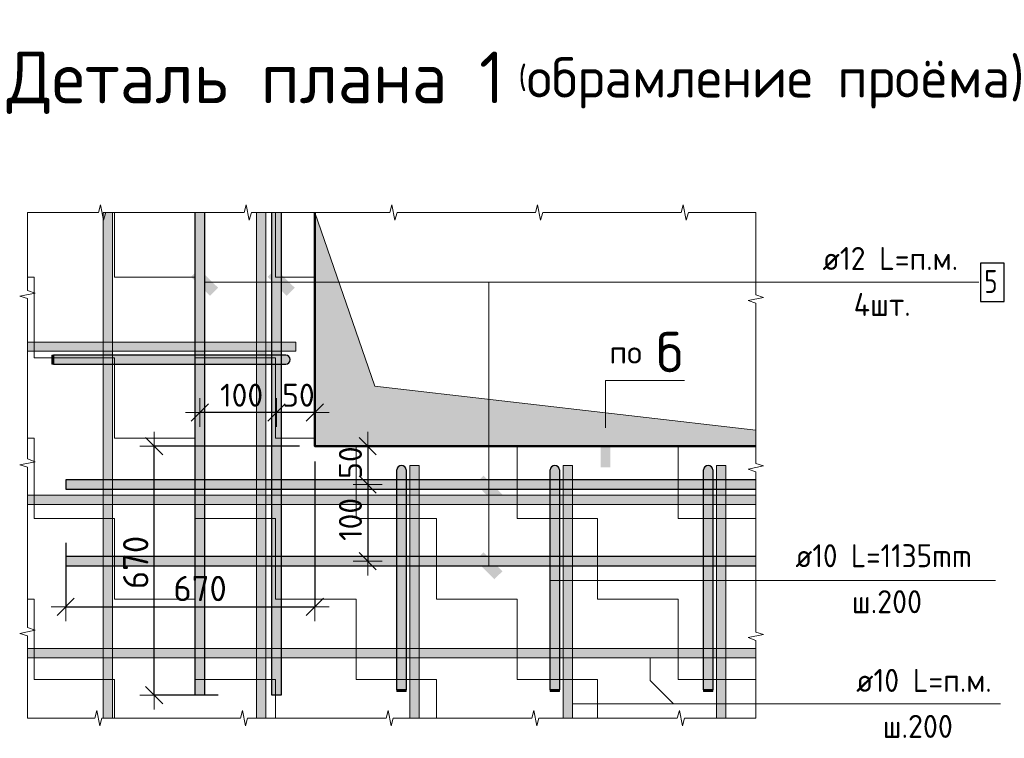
# Model space of a CAD drawing. Header units: metres. Extents: x -38 to 86, y -15 to 21.
# Tile 96 of 103: x 73.796 to 75.081, y 8.008 to 8.946. Entities that reach past the tile are written whole.
import ezdxf

# ---------------------------------------------------------------- set-up
doc = ezdxf.new("R2010")
doc.units = ezdxf.units.M
doc.header["$PDMODE"] = 65
doc.layers.add('XR$4$_3898', color=7, linetype='Continuous')
for name, color, linetype, lineweight in [('XR$4$Арм. стержнями нижней зоны', 180, 'Continuous', 35), ('XR$4$Арм.стержн. Арматура края', 96, 'Continuous', 35), ('XR$4$Арм.стержн. Доп. арматура', 180, 'Continuous', 35), ('XR$4$Размерная линия_ общее', 7, 'Continuous', 13), ('XR$4$Текст_ общее_1', 7, 'Continuous', 13)]:
    doc.layers.add(name, color=color, linetype=linetype, lineweight=lineweight)
doc.styles.add('ISOCPEUR', font='txt')
doc.dimstyles.new('DIMSTYLE_17', dxfattribs={"dimtxt": 0.03, "dimasz": 0.0375, "dimexe": 0, "dimexo": 1e-06, "dimgap": 0.015, "dimtad": 2, "dimdec": 0, "dimlfac": 1000, "dimrnd": 1, "dimzin": 12, "dimdsep": 46, "dimtxsty": 'ISOCPEUR', "dimblk1": 'ALL_ML_STRICH', "dimblk2": 'ALL_ML_STRICH', "dimsah": 1, "dimcen": 0, "dimse1": 1, "dimse2": 1, "dimclrd": 7, "dimclre": 256, "dimclrt": 7, "dimadec": 0, "dimazin": 0, "dimtfac": 1, "dimtdec": 0, "dimtix": 1, "dimtmove": 2, "dimatfit": 3, "dimfxl": 0, "dimtvp": 1.2, "dimtzin": 0, "dimlwd": 0, "dimlwe": -3, "dimarcsym": 0})
doc.dimstyles.new('DIMSTYLE_18', dxfattribs={"dimtxt": 0.03, "dimasz": 0.0375, "dimexe": 0, "dimexo": 1e-06, "dimgap": 0.015, "dimtad": 2, "dimdec": 0, "dimlfac": 1000, "dimrnd": 1, "dimzin": 12, "dimdsep": 46, "dimtxsty": 'ISOCPEUR', "dimblk1": 'ALL_ML_STRICH', "dimblk2": 'ALL_ML_STRICH', "dimsah": 1, "dimcen": 0, "dimse1": 1, "dimse2": 1, "dimclrd": 7, "dimclre": 256, "dimclrt": 7, "dimadec": 0, "dimazin": 0, "dimtfac": 1, "dimtdec": 0, "dimtix": 1, "dimtmove": 2, "dimatfit": 3, "dimfxl": 0, "dimtzin": 0, "dimlwd": 0, "dimlwe": -3, "dimarcsym": 0})
doc.dimstyles.new('DIMSTYLE_19', dxfattribs={"dimtxt": 0.03, "dimasz": 0.0375, "dimexe": 0, "dimexo": 1e-06, "dimgap": 0.015, "dimtad": 2, "dimdec": 0, "dimlfac": 1000, "dimrnd": 1, "dimzin": 12, "dimdsep": 46, "dimtxsty": 'ISOCPEUR', "dimblk1": 'ALL_ML_STRICH', "dimblk2": 'ALL_ML_STRICH', "dimsah": 1, "dimcen": 0, "dimse1": 1, "dimse2": 1, "dimclrd": 7, "dimclre": 256, "dimclrt": 7, "dimadec": 0, "dimazin": 0, "dimtfac": 1, "dimtdec": 0, "dimtix": 1, "dimtmove": 2, "dimatfit": 3, "dimfxl": 0, "dimtvp": 1.2, "dimtzin": 0, "dimlwd": 0, "dimlwe": -3, "dimarcsym": 0})
doc.dimstyles.new('DIMSTYLE_20', dxfattribs={"dimtxt": 0.03, "dimasz": 0.0375, "dimexe": 0, "dimexo": 1e-06, "dimgap": 0.015, "dimtad": 2, "dimdec": 0, "dimlfac": 1000, "dimrnd": 1, "dimzin": 12, "dimdsep": 46, "dimtxsty": 'ISOCPEUR', "dimblk1": 'ALL_ML_STRICH', "dimblk2": 'ALL_ML_STRICH', "dimsah": 1, "dimcen": 0, "dimse1": 1, "dimse2": 1, "dimclrd": 7, "dimclre": 256, "dimclrt": 7, "dimadec": 0, "dimazin": 0, "dimtfac": 1, "dimtdec": 0, "dimtix": 1, "dimtmove": 2, "dimatfit": 3, "dimfxl": 0, "dimtzin": 0, "dimlwd": 0, "dimlwe": -3, "dimarcsym": 0})
doc.dimstyles.new('DIMSTYLE_8', dxfattribs={"dimtxt": 0.033, "dimasz": 0.0375, "dimexe": 0, "dimexo": 0, "dimgap": 0.0165, "dimtad": 2, "dimdec": 0, "dimlfac": 1000, "dimrnd": 1, "dimzin": 12, "dimdsep": 46, "dimtxsty": 'ISOCPEUR', "dimblk1": 'ALL_ML_STRICH', "dimblk2": 'ALL_ML_STRICH', "dimsah": 1, "dimcen": 0, "dimclrd": 7, "dimclre": 256, "dimclrt": 7, "dimadec": 0, "dimazin": 0, "dimtfac": 1, "dimtdec": 0, "dimtix": 1, "dimtmove": 2, "dimatfit": 3, "dimfxl": 0, "dimtzin": 0, "dimlwd": 0, "dimlwe": -3, "dimarcsym": 0})

# ---------------------------------------------------------------- blocks, each defined once
blk = doc.blocks.new('СЛОЖНЫЙ_ОБЪЕКТ_12')
at = {"linetype": 'Continuous', "lineweight": 13, "transparency": 33554687}
blk.add_hatch(color=7, dxfattribs=at).paths.add_polyline_path([(74.1174, 8.0346), (74.1174, 8.6946), (74.1054, 8.6946), (74.1054, 8.0346)])
at = {"color": 7, "linetype": 'Continuous', "lineweight": 13, "transparency": 33554687}
blk.add_lwpolyline([(74.1174, 8.0346), (74.1174, 8.6946), (74.1054, 8.6946), (74.1054, 8.0346), (74.1174, 8.0346)], close=True, dxfattribs=at)
blk = doc.blocks.new('СЛОЖНЫЙ_ОБЪЕКТ_13')
at = {"linetype": 'Continuous', "lineweight": 13, "transparency": 33554687}
blk.add_hatch(color=7, dxfattribs=at).paths.add_polyline_path([(73.9174, 8.0346), (73.9174, 8.6946), (73.9054, 8.6946), (73.9054, 8.0346)])
at = {"color": 7, "linetype": 'Continuous', "lineweight": 13, "transparency": 33554687}
blk.add_lwpolyline([(73.9174, 8.0346), (73.9174, 8.6946), (73.9054, 8.6946), (73.9054, 8.0346), (73.9174, 8.0346)], close=True, dxfattribs=at)
blk = doc.blocks.new('ЭЛЕМЕНТ_УЗОРА_6')
at = {"color": 7, "linetype": 'Continuous', "lineweight": 13, "transparency": 33554687}
for p, q in [((73.8064, 8.6946), (73.8064, 8.6946)), ((74.7564, 8.6946), (74.7564, 8.6946)), ((73.8064, 8.0346), (73.8064, 8.0346)), ((74.7564, 8.0346), (74.7564, 8.0346)), ((74.7564, 8.0346), (74.7564, 8.0346))]:
    blk.add_line(p, q, dxfattribs=at)
for points in [[(73.8064, 8.6946), (73.8993, 8.6946), (73.9019, 8.7046), (73.9056, 8.6846), (73.9086, 8.6946), (73.9964, 8.6946)], [(73.9964, 8.6946), (74.0893, 8.6946), (74.0919, 8.7046), (74.0956, 8.6846), (74.0986, 8.6946), (74.1864, 8.6946)], [(74.1864, 8.6946), (74.2793, 8.6946), (74.2819, 8.7046), (74.2856, 8.6846), (74.2886, 8.6946), (74.3764, 8.6946)], [(74.3764, 8.6946), (74.4693, 8.6946), (74.4719, 8.7046), (74.4756, 8.6846), (74.4786, 8.6946), (74.5664, 8.6946)], [(74.5664, 8.6946), (74.6593, 8.6946), (74.6619, 8.7046), (74.6656, 8.6846), (74.6686, 8.6946), (74.7564, 8.6946)], [(73.8064, 8.4746), (73.8064, 8.5822), (73.7964, 8.5853), (73.8164, 8.5894), (73.8064, 8.593), (73.8064, 8.6946), (73.8064, 8.6946)], [(74.7564, 8.6946), (74.7564, 8.6946), (74.7564, 8.587), (74.7664, 8.5839), (74.7464, 8.5798), (74.7564, 8.5762), (74.7564, 8.4746)], [(73.8064, 8.2546), (73.8064, 8.3622), (73.7964, 8.3653), (73.8164, 8.3694), (73.8064, 8.373), (73.8064, 8.4746)], [(74.7564, 8.4746), (74.7564, 8.367), (74.7664, 8.3639), (74.7464, 8.3598), (74.7564, 8.3562), (74.7564, 8.2546)], [(73.8064, 8.0346), (73.8064, 8.0346), (73.8064, 8.1422), (73.7964, 8.1453), (73.8164, 8.1494), (73.8064, 8.153), (73.8064, 8.2546)], [(74.7564, 8.2546), (74.7564, 8.147), (74.7664, 8.1439), (74.7464, 8.1398), (74.7564, 8.1362), (74.7564, 8.0346)], [(73.9964, 8.0346), (73.9035, 8.0346), (73.9008, 8.0246), (73.8972, 8.0446), (73.8942, 8.0346), (73.8064, 8.0346)], [(74.1864, 8.0346), (74.0935, 8.0346), (74.0908, 8.0246), (74.0872, 8.0446), (74.0842, 8.0346), (73.9964, 8.0346)], [(74.3764, 8.0346), (74.2835, 8.0346), (74.2808, 8.0246), (74.2772, 8.0446), (74.2742, 8.0346), (74.1864, 8.0346)], [(74.5664, 8.0346), (74.4735, 8.0346), (74.4708, 8.0246), (74.4672, 8.0446), (74.4642, 8.0346), (74.3764, 8.0346)], [(74.7564, 8.0346), (74.6635, 8.0346), (74.6608, 8.0246), (74.6572, 8.0446), (74.6542, 8.0346), (74.5664, 8.0346)]]:
    blk.add_lwpolyline(points, dxfattribs=at)
blk = doc.blocks.new('СЛОЖНЫЙ_ОБЪЕКТ_14')
at = {"linetype": 'Continuous', "lineweight": 13, "transparency": 33554687}
blk.add_hatch(color=7, dxfattribs=at).paths.add_polyline_path([(73.8064, 8.3256), (74.7564, 8.3256), (74.7564, 8.3136), (73.8064, 8.3136)], flags=16)
at = {"color": 7, "linetype": 'Continuous', "lineweight": 13, "transparency": 33554687}
blk.add_lwpolyline([(73.8064, 8.3256), (74.7564, 8.3256), (74.7564, 8.3136), (73.8064, 8.3136), (73.8064, 8.3256)], close=True, dxfattribs=at)
blk = doc.blocks.new('СЛОЖНЫЙ_ОБЪЕКТ_15')
at = {"linetype": 'Continuous', "lineweight": 13, "transparency": 33554687}
blk.add_hatch(color=7, dxfattribs=at).paths.add_polyline_path([(73.8064, 8.1256), (74.7564, 8.1256), (74.7564, 8.1136), (73.8064, 8.1136)], flags=16)
at = {"color": 7, "linetype": 'Continuous', "lineweight": 13, "transparency": 33554687}
blk.add_lwpolyline([(73.8064, 8.1256), (74.7564, 8.1256), (74.7564, 8.1136), (73.8064, 8.1136), (73.8064, 8.1256)], close=True, dxfattribs=at)
blk = doc.blocks.new('СЛОЖНЫЙ_ОБЪЕКТ_16')
at = {"linetype": 'Continuous', "lineweight": 25, "transparency": 33554687}
blk.add_hatch(color=8, dxfattribs=at).paths.add_polyline_path([(73.8564, 8.3336), (74.7564, 8.3336), (74.7564, 8.3456), (73.8564, 8.3456)])
at = {"color": 7, "linetype": 'Continuous', "lineweight": 25, "transparency": 33554687}
blk.add_line((73.8564, 8.3336), (74.7564, 8.3336), dxfattribs=at)
blk.add_lwpolyline([(74.7564, 8.3456), (73.8564, 8.3456), (73.8564, 8.3336)], dxfattribs=at)
blk = doc.blocks.new('СЛОЖНЫЙ_ОБЪЕКТ_17')
at = {"linetype": 'Continuous', "lineweight": 25, "true_color": 0x5f5f5f, "transparency": 33554687}
blk.add_hatch(color=251, dxfattribs=at).paths.add_polyline_path([(74.1254, 8.0646), (74.1254, 8.6946), (74.1374, 8.6946), (74.1374, 8.0646)], flags=16)
at = {"color": 7, "linetype": 'Continuous', "lineweight": 25, "transparency": 33554687}
blk.add_line((74.1254, 8.0646), (74.1254, 8.6946), dxfattribs=at)
blk.add_lwpolyline([(74.1374, 8.6946), (74.1374, 8.0646), (74.1254, 8.0646)], dxfattribs=at)
blk = doc.blocks.new('СЛОЖНЫЙ_ОБЪЕКТ_18')
at = {"linetype": 'Continuous', "lineweight": 13, "true_color": 0xc5c5c5, "transparency": 33554687}
for points in [[(73.8404, 8.4966), (73.8404, 8.5086), (73.8384, 8.5086), (73.8384, 8.4966)], [(74.1458, 8.4971), (74.1469, 8.4977), (74.1478, 8.4986), (74.1486, 8.4996), (74.1491, 8.5007), (74.1493, 8.502), (74.1493, 8.5032), (74.1491, 8.5045), (74.1486, 8.5056), (74.1478, 8.5066), (74.1469, 8.5075), (74.1458, 8.5081), (74.1446, 8.5085), (74.1434, 8.5086), (73.8404, 8.5086), (73.8404, 8.4966), (74.1434, 8.4966), (74.1446, 8.4967)]]:
    blk.add_hatch(color=9, dxfattribs=at).paths.add_polyline_path(points)
at = {"color": 7, "linetype": 'Continuous', "lineweight": 13, "transparency": 33554687}
blk.add_lwpolyline([(73.8404, 8.4966), (73.8404, 8.5086), (73.8384, 8.5086), (73.8384, 8.4966), (73.8404, 8.4966)], close=True, dxfattribs=at)
at = {"color": 7, "linetype": 'Continuous', "lineweight": 25, "transparency": 33554687}
blk.add_lwpolyline([(74.1434, 8.5086), (73.8404, 8.5086), (73.8404, 8.4966), (74.1434, 8.4966)], dxfattribs=at)
blk.add_arc((74.1434, 8.5026), 0.006, 270, 90, dxfattribs=at)
blk = doc.blocks.new('СЛОЖНЫЙ_ОБЪЕКТ_19')
at = {"linetype": 'Continuous', "lineweight": 13, "transparency": 33554687}
blk.add_hatch(color=7, dxfattribs=at).paths.add_polyline_path([(73.8064, 8.5256), (74.1564, 8.5256), (74.1564, 8.5136), (73.8064, 8.5136)], flags=16)
at = {"color": 7, "linetype": 'Continuous', "lineweight": 13, "transparency": 33554687}
blk.add_lwpolyline([(73.8064, 8.5256), (74.1564, 8.5256), (74.1564, 8.5136), (73.8064, 8.5136), (73.8064, 8.5256)], close=True, dxfattribs=at)
blk = doc.blocks.new('СЛОЖНЫЙ_ОБЪЕКТ_20')
at = {"linetype": 'Continuous', "lineweight": 13, "true_color": 0xc5c5c5, "transparency": 33554687}
for points in [[(74.2889, 8.361), (74.2895, 8.3621), (74.2904, 8.3631), (74.2914, 8.3638), (74.2925, 8.3643), (74.2938, 8.3646), (74.295, 8.3646), (74.2962, 8.3643), (74.2974, 8.3638), (74.2984, 8.3631), (74.2992, 8.3621), (74.2999, 8.361), (74.3002, 8.3598), (74.3004, 8.3586), (74.3004, 8.0716), (74.2884, 8.0716), (74.2884, 8.3586), (74.2885, 8.3598)], [(74.2884, 8.0716), (74.3004, 8.0716), (74.3004, 8.0696), (74.2884, 8.0696)]]:
    blk.add_hatch(color=9, dxfattribs=at).paths.add_polyline_path(points, flags=16)
at = {"color": 7, "linetype": 'Continuous', "lineweight": 25, "transparency": 33554687}
blk.add_lwpolyline([(74.3004, 8.3586), (74.3004, 8.0716), (74.2884, 8.0716), (74.2884, 8.3586)], dxfattribs=at)
at = {"color": 7, "linetype": 'Continuous', "lineweight": 13, "transparency": 33554687}
blk.add_lwpolyline([(74.2884, 8.0716), (74.3004, 8.0716), (74.3004, 8.0696), (74.2884, 8.0696), (74.2884, 8.0716)], close=True, dxfattribs=at)
at = {"color": 7, "linetype": 'Continuous', "lineweight": 25, "transparency": 33554687}
blk.add_arc((74.2944, 8.3586), 0.006, 0, 180, dxfattribs=at)
blk = doc.blocks.new('СЛОЖНЫЙ_ОБЪЕКТ_21')
at = {"linetype": 'Continuous', "lineweight": 13, "true_color": 0xc5c5c5, "transparency": 33554687}
for points in [[(74.4889, 8.361), (74.4895, 8.3621), (74.4904, 8.3631), (74.4914, 8.3638), (74.4925, 8.3643), (74.4938, 8.3646), (74.495, 8.3646), (74.4962, 8.3643), (74.4974, 8.3638), (74.4984, 8.3631), (74.4992, 8.3621), (74.4999, 8.361), (74.5002, 8.3598), (74.5004, 8.3586), (74.5004, 8.0716), (74.4884, 8.0716), (74.4884, 8.3586), (74.4885, 8.3598)], [(74.4884, 8.0716), (74.5004, 8.0716), (74.5004, 8.0696), (74.4884, 8.0696)]]:
    blk.add_hatch(color=9, dxfattribs=at).paths.add_polyline_path(points, flags=16)
at = {"color": 7, "linetype": 'Continuous', "lineweight": 25, "transparency": 33554687}
blk.add_lwpolyline([(74.5004, 8.3586), (74.5004, 8.0716), (74.4884, 8.0716), (74.4884, 8.3586)], dxfattribs=at)
at = {"color": 7, "linetype": 'Continuous', "lineweight": 13, "transparency": 33554687}
blk.add_lwpolyline([(74.4884, 8.0716), (74.5004, 8.0716), (74.5004, 8.0696), (74.4884, 8.0696), (74.4884, 8.0716)], close=True, dxfattribs=at)
at = {"color": 7, "linetype": 'Continuous', "lineweight": 25, "transparency": 33554687}
blk.add_arc((74.4944, 8.3586), 0.006, 0, 180, dxfattribs=at)
blk = doc.blocks.new('СЛОЖНЫЙ_ОБЪЕКТ_22')
at = {"linetype": 'Continuous', "lineweight": 13, "transparency": 33554687}
blk.add_hatch(color=7, dxfattribs=at).paths.add_polyline_path([(74.3174, 8.0346), (74.3174, 8.3646), (74.3054, 8.3646), (74.3054, 8.0346)])
at = {"color": 7, "linetype": 'Continuous', "lineweight": 13, "transparency": 33554687}
blk.add_lwpolyline([(74.3174, 8.0346), (74.3174, 8.3646), (74.3054, 8.3646), (74.3054, 8.0346), (74.3174, 8.0346)], close=True, dxfattribs=at)
blk = doc.blocks.new('СЛОЖНЫЙ_ОБЪЕКТ_23')
at = {"linetype": 'Continuous', "lineweight": 13, "transparency": 33554687}
blk.add_hatch(color=7, dxfattribs=at).paths.add_polyline_path([(74.5174, 8.0346), (74.5174, 8.3646), (74.5054, 8.3646), (74.5054, 8.0346)])
at = {"color": 7, "linetype": 'Continuous', "lineweight": 13, "transparency": 33554687}
blk.add_lwpolyline([(74.5174, 8.0346), (74.5174, 8.3646), (74.5054, 8.3646), (74.5054, 8.0346), (74.5174, 8.0346)], close=True, dxfattribs=at)
blk = doc.blocks.new('СЛОЖНЫЙ_ОБЪЕКТ_24')
at = {"linetype": 'Continuous', "lineweight": 13, "true_color": 0xc5c5c5, "transparency": 33554687}
for points in [[(74.6889, 8.361), (74.6895, 8.3621), (74.6904, 8.3631), (74.6914, 8.3638), (74.6925, 8.3643), (74.6938, 8.3646), (74.695, 8.3646), (74.6962, 8.3643), (74.6974, 8.3638), (74.6984, 8.3631), (74.6992, 8.3621), (74.6999, 8.361), (74.7002, 8.3598), (74.7004, 8.3586), (74.7004, 8.0716), (74.6884, 8.0716), (74.6884, 8.3586), (74.6885, 8.3598)], [(74.6884, 8.0716), (74.7004, 8.0716), (74.7004, 8.0696), (74.6884, 8.0696)]]:
    blk.add_hatch(color=9, dxfattribs=at).paths.add_polyline_path(points, flags=16)
at = {"color": 7, "linetype": 'Continuous', "lineweight": 25, "transparency": 33554687}
blk.add_lwpolyline([(74.7004, 8.3586), (74.7004, 8.0716), (74.6884, 8.0716), (74.6884, 8.3586)], dxfattribs=at)
at = {"color": 7, "linetype": 'Continuous', "lineweight": 13, "transparency": 33554687}
blk.add_lwpolyline([(74.6884, 8.0716), (74.7004, 8.0716), (74.7004, 8.0696), (74.6884, 8.0696), (74.6884, 8.0716)], close=True, dxfattribs=at)
at = {"color": 7, "linetype": 'Continuous', "lineweight": 25, "transparency": 33554687}
blk.add_arc((74.6944, 8.3586), 0.006, 0, 180, dxfattribs=at)
blk = doc.blocks.new('СЛОЖНЫЙ_ОБЪЕКТ_25')
at = {"linetype": 'Continuous', "lineweight": 13, "transparency": 33554687}
blk.add_hatch(color=7, dxfattribs=at).paths.add_polyline_path([(74.7174, 8.0346), (74.7174, 8.3646), (74.7054, 8.3646), (74.7054, 8.0346)])
at = {"color": 7, "linetype": 'Continuous', "lineweight": 13, "transparency": 33554687}
blk.add_lwpolyline([(74.7174, 8.0346), (74.7174, 8.3646), (74.7054, 8.3646), (74.7054, 8.0346), (74.7174, 8.0346)], close=True, dxfattribs=at)
blk = doc.blocks.new('СЛОЖНЫЙ_ОБЪЕКТ_26')
at = {"linetype": 'Continuous', "lineweight": 25, "true_color": 0x5f5f5f, "transparency": 33554687}
blk.add_hatch(color=251, dxfattribs=at).paths.add_polyline_path([(74.0254, 8.0646), (74.0254, 8.6946), (74.0374, 8.6946), (74.0374, 8.0646)], flags=16)
at = {"color": 7, "linetype": 'Continuous', "lineweight": 25, "transparency": 33554687}
blk.add_line((74.0254, 8.0646), (74.0254, 8.6946), dxfattribs=at)
blk.add_lwpolyline([(74.0374, 8.6946), (74.0374, 8.0646), (74.0254, 8.0646)], dxfattribs=at)
blk = doc.blocks.new('СЛОЖНЫЙ_ОБЪЕКТ_27')
at = {"linetype": 'Continuous', "lineweight": 25, "transparency": 33554687}
blk.add_hatch(color=8, dxfattribs=at).paths.add_polyline_path([(73.8564, 8.2336), (74.7564, 8.2336), (74.7564, 8.2456), (73.8564, 8.2456)])
at = {"color": 7, "linetype": 'Continuous', "lineweight": 25, "transparency": 33554687}
blk.add_line((73.8564, 8.2336), (74.7564, 8.2336), dxfattribs=at)
blk.add_lwpolyline([(74.7564, 8.2456), (73.8564, 8.2456), (73.8564, 8.2336)], dxfattribs=at)
blk = doc.blocks.new('ALL_ML_STRICH')
at = {"color": 0, "linetype": 'ByBlock', "lineweight": -2}
for p, q in [((0, -0.5), (0, 0.5)), ((-1, 0), (0.5, 0)), ((-0.3, -0.3), (0.3, 0.3))]:
    blk.add_line(p, q, dxfattribs=at)
blk = doc.blocks.new('*D131')
at = {"layer": 'DEFPOINTS', "color": 7, "linetype": 'Continuous', "lineweight": 13, "transparency": 33554687}
for p in [(74.2236, 8.3896), (74.2503, 8.3896), (74.2214, 8.3396)]:
    blk.add_point(p, dxfattribs=at)
at = {"layer": 'XR$4$Размерная линия_ общее', "color": 7, "linetype": 'Continuous', "lineweight": -2, "transparency": 33554687}
blk.add_line((74.2503, 8.3896), (74.2503, 8.3396), dxfattribs=at)
at = {"layer": 'XR$4$Размерная линия_ общее', "color": 7, "linetype": 'Continuous', "lineweight": 13, "transparency": 33554687, "xscale": 0.0375, "yscale": 0.0375, "zscale": 0.0375}
for p, rotation in [((74.2503, 8.3896), 90), ((74.2503, 8.3396), 270)]:
    blk.add_blockref('ALL_ML_STRICH', p, dxfattribs=dict(at, rotation=rotation))
at = {"layer": 'XR$4$Размерная линия_ общее', "color": 7, "linetype": 'Continuous', "lineweight": 13, "transparency": 33554687, "insert": (74.2278, 8.3682), "char_height": 0.03, "width": 0.06, "attachment_point": 5, "rotation": 90, "style": 'ISOCPEUR'}
blk.add_mtext('\\A1;{50}', dxfattribs=at)
blk = doc.blocks.new('*D132')
at = {"layer": 'DEFPOINTS', "color": 7, "linetype": 'Continuous', "lineweight": 13, "transparency": 33554687}
for p in [(74.2214, 8.3396), (74.2503, 8.3396), (74.2236, 8.2396)]:
    blk.add_point(p, dxfattribs=at)
at = {"layer": 'XR$4$Размерная линия_ общее', "color": 7, "linetype": 'Continuous', "lineweight": -2, "transparency": 33554687}
blk.add_line((74.2503, 8.3396), (74.2503, 8.2396), dxfattribs=at)
at = {"layer": 'XR$4$Размерная линия_ общее', "color": 7, "linetype": 'Continuous', "lineweight": 13, "transparency": 33554687, "xscale": 0.0375, "yscale": 0.0375, "zscale": 0.0375}
for p, rotation in [((74.2503, 8.3396), 90), ((74.2503, 8.2396), 270)]:
    blk.add_blockref('ALL_ML_STRICH', p, dxfattribs=dict(at, rotation=rotation))
at = {"layer": 'XR$4$Размерная линия_ общее', "color": 7, "linetype": 'Continuous', "lineweight": 13, "transparency": 33554687, "insert": (74.2278, 8.2941), "char_height": 0.03, "width": 0.09, "attachment_point": 5, "rotation": 90, "style": 'ISOCPEUR'}
blk.add_mtext('\\A1;{100}', dxfattribs=at)
blk = doc.blocks.new('*D133')
at = {"layer": 'DEFPOINTS', "color": 7, "linetype": 'Continuous', "lineweight": 13, "transparency": 33554687}
for p in [(74.1314, 8.4706), (74.1814, 8.4729), (74.1814, 8.4337)]:
    blk.add_point(p, dxfattribs=at)
at = {"layer": 'XR$4$Размерная линия_ общее', "color": 7, "linetype": 'Continuous', "lineweight": -2, "transparency": 33554687}
blk.add_line((74.1814, 8.4337), (74.1314, 8.4337), dxfattribs=at)
at = {"layer": 'XR$4$Размерная линия_ общее', "color": 7, "linetype": 'Continuous', "lineweight": 13, "transparency": 33554687, "xscale": 0.0375, "yscale": 0.0375, "zscale": 0.0375}
for p, rotation in [((74.1314, 8.4337), 180), ((74.1814, 8.4337), 360)]:
    blk.add_blockref('ALL_ML_STRICH', p, dxfattribs=dict(at, rotation=rotation))
at = {"layer": 'XR$4$Размерная линия_ общее', "color": 7, "linetype": 'Continuous', "lineweight": 13, "transparency": 33554687, "insert": (74.16, 8.4562), "char_height": 0.03, "width": 0.06, "attachment_point": 5, "style": 'ISOCPEUR'}
blk.add_mtext('\\A1;{50}', dxfattribs=at)
blk = doc.blocks.new('*D134')
at = {"layer": 'DEFPOINTS', "color": 7, "linetype": 'Continuous', "lineweight": 13, "transparency": 33554687}
for p in [(74.0314, 8.4695), (74.1314, 8.4706), (74.1314, 8.4337)]:
    blk.add_point(p, dxfattribs=at)
at = {"layer": 'XR$4$Размерная линия_ общее', "color": 7, "linetype": 'Continuous', "lineweight": -2, "transparency": 33554687}
blk.add_line((74.1314, 8.4337), (74.0314, 8.4337), dxfattribs=at)
at = {"layer": 'XR$4$Размерная линия_ общее', "color": 7, "linetype": 'Continuous', "lineweight": 13, "transparency": 33554687, "xscale": 0.0375, "yscale": 0.0375, "zscale": 0.0375}
for p, rotation in [((74.0314, 8.4337), 180), ((74.1314, 8.4337), 360)]:
    blk.add_blockref('ALL_ML_STRICH', p, dxfattribs=dict(at, rotation=rotation))
at = {"layer": 'XR$4$Размерная линия_ общее', "color": 7, "linetype": 'Continuous', "lineweight": 13, "transparency": 33554687, "insert": (74.0859, 8.4562), "char_height": 0.03, "width": 0.09, "attachment_point": 5, "style": 'ISOCPEUR'}
blk.add_mtext('\\A1;{100}', dxfattribs=at)
blk = doc.blocks.new('*D165')
at = {"layer": 'DEFPOINTS', "color": 7, "linetype": 'Continuous', "lineweight": 13, "transparency": 33554687}
for p in [(74.1814, 8.3896), (73.9717, 8.0646), (74.0754, 8.0646)]:
    blk.add_point(p, dxfattribs=at)
at = {"layer": 'XR$4$Размерная линия_ общее', "color": 253, "linetype": 'Continuous', "lineweight": -2, "true_color": 0xa0a0a0, "transparency": 33554687}
for p, q in [((74.1614, 8.3896), (73.9717, 8.3896)), ((74.0554, 8.0646), (73.9717, 8.0646))]:
    blk.add_line(p, q, dxfattribs=at)
at = {"layer": 'XR$4$Размерная линия_ общее', "color": 7, "linetype": 'Continuous', "lineweight": -2, "transparency": 33554687}
blk.add_line((73.9717, 8.0646), (73.9717, 8.3896), dxfattribs=at)
at = {"layer": 'XR$4$Размерная линия_ общее', "color": 7, "linetype": 'Continuous', "lineweight": 13, "transparency": 33554687, "xscale": 0.0375, "yscale": 0.0375, "zscale": 0.0375}
for p, rotation in [((73.9717, 8.3896), 90), ((73.9717, 8.0646), 270)]:
    blk.add_blockref('ALL_ML_STRICH', p, dxfattribs=dict(at, rotation=rotation))
at = {"layer": 'XR$4$Размерная линия_ общее', "color": 7, "linetype": 'Continuous', "lineweight": 13, "transparency": 33554687, "insert": (73.9312, 8.2031), "char_height": 0.033, "width": 0.00165, "attachment_point": 1, "rotation": 90, "line_spacing_factor": 0.60241, "style": 'ISOCPEUR'}
blk.add_mtext('670', dxfattribs=at)
blk = doc.blocks.new('*D166')
at = {"layer": 'DEFPOINTS', "color": 7, "linetype": 'Continuous', "lineweight": 13, "transparency": 33554687}
for p in [(74.1814, 8.3896), (73.8564, 8.2836), (73.8564, 8.1799)]:
    blk.add_point(p, dxfattribs=at)
at = {"layer": 'XR$4$Размерная линия_ общее', "color": 253, "linetype": 'Continuous', "lineweight": -2, "true_color": 0xa0a0a0, "transparency": 33554687}
for p, q in [((74.1814, 8.3696), (74.1814, 8.1799)), ((73.8564, 8.2636), (73.8564, 8.1799))]:
    blk.add_line(p, q, dxfattribs=at)
at = {"layer": 'XR$4$Размерная линия_ общее', "color": 7, "linetype": 'Continuous', "lineweight": -2, "transparency": 33554687}
blk.add_line((73.8564, 8.1799), (74.1814, 8.1799), dxfattribs=at)
at = {"layer": 'XR$4$Размерная линия_ общее', "color": 7, "linetype": 'Continuous', "lineweight": 13, "transparency": 33554687, "xscale": 0.0375, "yscale": 0.0375, "zscale": 0.0375, "rotation": 180}
blk.add_blockref('ALL_ML_STRICH', (73.8564, 8.1799), dxfattribs=at)
at = {"layer": 'XR$4$Размерная линия_ общее', "color": 7, "linetype": 'Continuous', "lineweight": 13, "transparency": 33554687, "xscale": 0.0375, "yscale": 0.0375, "zscale": 0.0375}
blk.add_blockref('ALL_ML_STRICH', (74.1814, 8.1799), dxfattribs=at)
at = {"layer": 'XR$4$Размерная линия_ общее', "color": 7, "linetype": 'Continuous', "lineweight": 13, "transparency": 33554687, "insert": (73.9969, 8.2204), "char_height": 0.033, "width": 0.00165, "attachment_point": 1, "line_spacing_factor": 0.60241, "style": 'ISOCPEUR'}
blk.add_mtext('670', dxfattribs=at)

msp = doc.modelspace()

# ---------------------------------------------------------------- hatches: boundary and pattern name
at = {"linetype": 'Continuous', "lineweight": 13, "transparency": 33554687}
h = msp.add_hatch(dxfattribs=at)
h.set_pattern_fill('____', scale=0.105, style=0, pattern_type=2)
h.set_pattern_definition([(0, (0.21, 0.21), (0.105, 0.105), [0.105, -0.105]), (90, (0.21, 0.21), (-0.105, 0.105), [0.105, -0.105])])
h.paths.add_polyline_path([(73.8064, 8.6946), (73.8064, 8.0346), (74.7564, 8.0346), (74.7564, 8.3896), (74.1814, 8.3896), (74.1814, 8.6946)], flags=0)
at = {"linetype": 'Continuous', "lineweight": 13, "true_color": 0x696969, "transparency": 33554687}
msp.add_hatch(color=251, dxfattribs=at).paths.add_polyline_path([(74.7564, 8.4106), (74.2596, 8.4678), (74.1814, 8.6946), (74.1814, 8.3896), (74.7564, 8.3896)])
at = {"linetype": 'Continuous', "lineweight": 25, "true_color": 0x000000, "transparency": 33554687}
for points in [[(74.0551, 8.5965), (74.0303, 8.6212), (74.0197, 8.6106), (74.0445, 8.5859)], [(74.1551, 8.5965), (74.1303, 8.6212), (74.1197, 8.6106), (74.1445, 8.5859)], [(74.4014, 8.3513), (74.3908, 8.3407), (74.4155, 8.3159), (74.4261, 8.3265)], [(74.4014, 8.2513), (74.3908, 8.2407), (74.4155, 8.2159), (74.4261, 8.2265)]]:
    msp.add_hatch(color=18, dxfattribs=at).paths.add_polyline_path(points)
msp.add_hatch(color=18, dxfattribs=at).paths.add_polyline_path([(74.5669, 8.4111), (74.5669, 8.4107), (74.5669, 8.3619), (74.5544, 8.3619), (74.5544, 8.4107), (74.5544, 8.4111), (74.5545, 8.4114), (74.5546, 8.4118), (74.5548, 8.4122), (74.555, 8.4125), (74.5552, 8.4128), (74.5555, 8.413), (74.5559, 8.4132), (74.5562, 8.4134), (74.5566, 8.4135), (74.5569, 8.4136), (74.5573, 8.4136), (74.564, 8.4136), (74.5644, 8.4136), (74.5648, 8.4135), (74.5651, 8.4134), (74.5655, 8.4132), (74.5658, 8.413), (74.5661, 8.4128), (74.5663, 8.4125), (74.5665, 8.4122), (74.5667, 8.4118), (74.5668, 8.4114)], flags=16)

# ---------------------------------------------------------------- linework, layer by layer
at = {"color": 7, "linetype": 'Continuous', "lineweight": 13, "transparency": 33554687}
for p, q in [((74.0374, 8.6036), (75.0477, 8.6036)), ((74.4084, 8.2336), (74.4084, 8.6036)), ((74.5174, 8.0534), (75.0757, 8.0534))]:
    msp.add_line(p, q, dxfattribs=at)
for points in [[(74.7564, 8.4106), (74.2596, 8.4678), (74.1814, 8.6946)], [(74.5607, 8.4136), (74.5607, 8.4756), (74.6635, 8.4756)], [(75.0692, 8.2143), (74.6603, 8.2143), (74.4884, 8.2143)], [(74.649, 8.0534), (74.6186, 8.0838), (74.6186, 8.1136)]]:
    msp.add_lwpolyline(points, dxfattribs=at)
at = {"layer": 'XR$4$_3898', "color": 7, "linetype": 'Continuous', "lineweight": 50, "transparency": 33554687}
msp.add_lwpolyline([(74.7564, 8.3896), (74.1814, 8.3896), (74.1814, 8.6946)], dxfattribs=at)
at = {"layer": 'XR$4$Арм.стержн. Доп. арматура', "color": 7, "linetype": 'Continuous', "lineweight": 25, "transparency": 33554687}
msp.add_lwpolyline([(75.0497, 8.5786), (75.0807, 8.5786), (75.0807, 8.6286), (75.0497, 8.6286), (75.0497, 8.5786)], dxfattribs=at)

# ---------------------------------------------------------------- block references
at = {"color": 7, "linetype": 'Continuous', "lineweight": 13, "transparency": 33554687}
for name in ['ЭЛЕМЕНТ_УЗОРА_6', 'СЛОЖНЫЙ_ОБЪЕКТ_13', 'СЛОЖНЫЙ_ОБЪЕКТ_12', 'СЛОЖНЫЙ_ОБЪЕКТ_19', 'СЛОЖНЫЙ_ОБЪЕКТ_18', 'СЛОЖНЫЙ_ОБЪЕКТ_20', 'СЛОЖНЫЙ_ОБЪЕКТ_22', 'СЛОЖНЫЙ_ОБЪЕКТ_21', 'СЛОЖНЫЙ_ОБЪЕКТ_23', 'СЛОЖНЫЙ_ОБЪЕКТ_24', 'СЛОЖНЫЙ_ОБЪЕКТ_25', 'СЛОЖНЫЙ_ОБЪЕКТ_14', 'СЛОЖНЫЙ_ОБЪЕКТ_15']:
    msp.add_blockref(name, (0, 0), dxfattribs=at)
at = {"color": 7, "linetype": 'Continuous', "lineweight": 25, "transparency": 33554687}
for name in ['СЛОЖНЫЙ_ОБЪЕКТ_26', 'СЛОЖНЫЙ_ОБЪЕКТ_17', 'СЛОЖНЫЙ_ОБЪЕКТ_16', 'СЛОЖНЫЙ_ОБЪЕКТ_27']:
    msp.add_blockref(name, (0, 0), dxfattribs=at)

# ---------------------------------------------------------------- texts
at = {"color": 7, "linetype": 'Continuous', "lineweight": 13, "transparency": 33554687, "insert": (74.6135, 8.5124), "char_height": 0.03, "width": 0.113724, "attachment_point": 5, "style": 'ISOCPEUR'}
msp.add_mtext('\\A1;{\\fISOCPEUR|i0|b0;\\H0.030000;\\W1.000000;\\C7;по \\H0.052500;б}\\P', dxfattribs=at)
at = {"layer": 'XR$4$Арм. стержнями нижней зоны', "color": 7, "linetype": 'Continuous', "lineweight": 25, "transparency": 33554687, "char_height": 0.03, "attachment_point": 7, "style": 'ISOCPEUR'}
for s, insert, width in [('\\W0.94;ø10 L=п.м.', (74.8875, 8.069), 0.199983), ('\\W0.95;ш.200 ', (74.922, 8.009), 0.1312)]:
    msp.add_mtext(s, dxfattribs=dict(at, insert=insert, width=width))
at = {"layer": 'XR$4$Арм.стержн. Арматура края', "color": 7, "linetype": 'Continuous', "lineweight": 25, "transparency": 33554687, "char_height": 0.03, "attachment_point": 7, "style": 'ISOCPEUR'}
for s, insert, width in [('\\W0.92;ø10 L=1135mm ', (74.8083, 8.2317), 0.280669), ('\\W0.95;ш.200 ', (74.8818, 8.1717), 0.1312)]:
    msp.add_mtext(s, dxfattribs=dict(at, insert=insert, width=width))
at = {"layer": 'XR$4$Арм.стержн. Доп. арматура', "color": 7, "linetype": 'Continuous', "lineweight": 25, "transparency": 33554687, "char_height": 0.03, "attachment_point": 7, "style": 'ISOCPEUR'}
for s, insert, width in [('\\W0.94;ø12 L=п.м.', (74.8437, 8.6196), 0.199983), ('\\W0.78;5', (75.0547, 8.5896), 0.032641), ('\\W0.95;4шт. ', (74.8842, 8.5596), 0.119158)]:
    msp.add_mtext(s, dxfattribs=dict(at, insert=insert, width=width))
at = {"layer": 'XR$4$Текст_ общее_1', "color": 7, "linetype": 'Continuous', "lineweight": 13, "transparency": 33554687, "insert": (74.4643, 8.8638), "char_height": 0.0675, "width": 1.405568, "attachment_point": 5, "style": 'ISOCPEUR'}
msp.add_mtext('\\A1;{\\fISOCPEUR|i0|b0;\\H0.067500;\\W1.000000;\\C7;Деталь плана 1\\H0.030000; (\\H0.052500;обрамление проёма)}\\P', dxfattribs=at)

# ---------------------------------------------------------------- dimensions: what is measured, and where the dimension line sits
at = {"layer": 'XR$4$Размерная линия_ общее', "color": 7, "linetype": 'Continuous', "lineweight": 13, "transparency": 33554687}
for base, p1, p2, angle, dimstyle, picture, middle in [((74.0314, 8.4337), (74.1314, 8.4706), (74.0314, 8.4695), 180, 'DIMSTYLE_20', '*D134', (74.0859, 8.4562)), ((74.1314, 8.4337), (74.1814, 8.4729), (74.1314, 8.4706), 180, 'DIMSTYLE_19', '*D133', (74.16, 8.4562)), ((74.2503, 8.3396), (74.2236, 8.3896), (74.2214, 8.3396), 270, 'DIMSTYLE_17', '*D131', (74.2278, 8.3682)), ((74.2503, 8.2396), (74.2214, 8.3396), (74.2236, 8.2396), 270, 'DIMSTYLE_18', '*D132', (74.2278, 8.2941))]:
    dim = msp.add_linear_dim(base=base, p1=p1, p2=p2, angle=angle, dimstyle=dimstyle, override={"dimpost": '<>', "dimclrd": 7, "dimclre": 253, "dimclrt": 7, "dimlwd": 0, "dimlwe": 65533}, dxfattribs=at)
    dim.commit()
    dim.dimension.update_dxf_attribs({"geometry": picture, "text_midpoint": middle, "dimtype": 160})
dim = msp.add_linear_dim(base=(73.9717, 8.3896), p1=(74.0554, 8.0646), p2=(74.1614, 8.3896), angle=90, text='670', dimstyle='DIMSTYLE_8', override={"dimpost": '<>', "dimclrd": 7, "dimclre": 253, "dimclrt": 7, "dimlwd": 0, "dimlwe": 65533}, dxfattribs=at)
dim.commit()
dim.dimension.update_dxf_attribs({"geometry": '*D165', "text_midpoint": (73.9552, 8.2271), "dimtype": 160})
dim = msp.add_linear_dim(base=(74.1814, 8.1799), p1=(73.8564, 8.2636), p2=(74.1814, 8.3696), text='670', dimstyle='DIMSTYLE_8', override={"dimpost": '<>', "dimclrd": 7, "dimclre": 253, "dimclrt": 7, "dimlwd": 0, "dimlwe": 65533}, dxfattribs=at)
dim.commit()
dim.dimension.update_dxf_attribs({"geometry": '*D166', "text_midpoint": (74.0189, 8.1964), "dimtype": 160})

doc.saveas('drawing.dxf')
